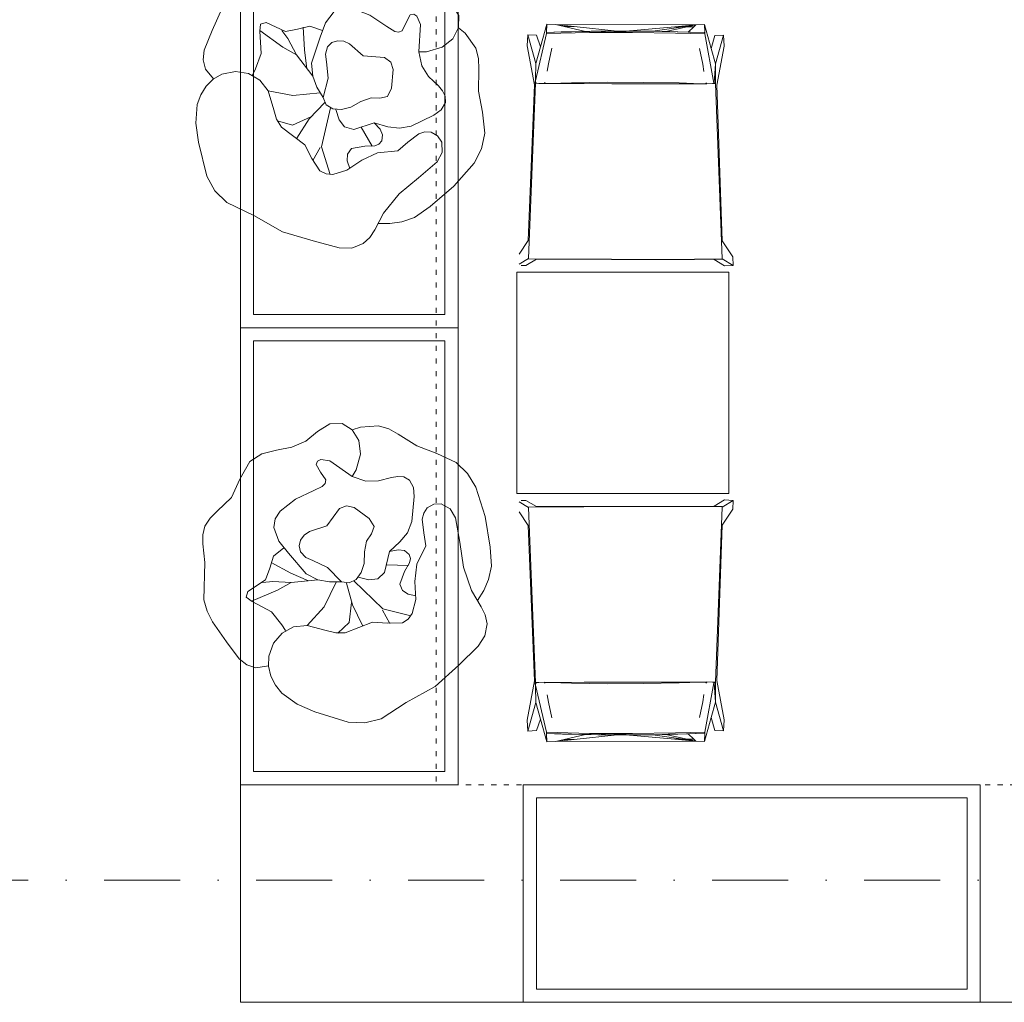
# Model space of a CAD drawing. Header units: centimetres. Extents: x -9388 to 91680, y -1419244 to 50347.
# Tile 15 of 183: x 1744 to 4077, y -706395 to -704067. Entities that reach past the tile are written whole.
import ezdxf
from ezdxf.enums import TextEntityAlignment as Align

# ---------------------------------------------------------------- set-up
doc = ezdxf.new("R2010")
doc.units = ezdxf.units.CM
doc.linetypes.add('ACAD_ISO03W100', pattern=[30, 12, -18])
doc.linetypes.add('Kropki i Kreski', pattern=[360, 180, -90, 0, -90])
doc.layers.add('Osie', color=7, linetype='Continuous')
doc.layers.add('Rzuty - ogródek', color=7, linetype='Continuous')
for name, color, linetype, lineweight in [('Osie_Nr_pióra__1', 7, 'Continuous', 13), ('Osie_Nr_pióra__4', 7, 'Continuous', 13), ('Q_podkład', 8, 'Continuous', 9), ('Rzuty - ogródek_Nr_pióra__101', 7, 'Continuous', 5), ('Rzuty - ogródek_Nr_pióra__161', 7, 'Continuous', 5)]:
    doc.layers.add(name, color=color, linetype=linetype, lineweight=lineweight)
doc.styles.add('GENERATED_STYLE_3', font='calibri.ttf')

# ---------------------------------------------------------------- blocks, each defined once
blk = doc.blocks.new('Drzewo rzut 19')
at = {"layer": 'Rzuty - ogródek_Nr_pióra__101', "color": 8, "linetype": 'Continuous'}
for p, q in [((66.5, 175.7), (84.5, 240.2)), ((89.3, 171.2), (102.5, 191.7)), ((-33.7, 114.2), (-42.8, 173.5)), ((59.7, 139.3), (66.5, 175.7)), ((59.7, 139.3), (89.3, 171.2)), ((77.9, 125.6), (126.9, 146.5)), ((-99.8, 91.4), (-102.7, 128.5)), ((25.5, 85.8), (59.7, 139.3)), ((37.6, 104.7), (77.9, 125.6)), ((-6, 55.8), (-33.7, 114.2)), ((-72.4, 59.5), (-125.4, 71.5)), ((-66.5, 56.9), (-99.8, 91.4)), ((-23.4, 38), (-72.4, 59.5)), ((-124.9, 9.4), (-179.5, -32.3)), ((-127.1, 11.7), (-162.7, 17.7)), ((-30.5, 20.9), (-124.9, 9.4)), ((-49.2, -63), (-82.5, -102.7))]:
    blk.add_line(p, q, dxfattribs=at)
at = {"layer": 'Rzuty - ogródek_Nr_pióra__101', "color": 8, "linetype": 'Continuous', "flags": 128}
for points in [[(-60.2, 304.7), (-45.1, 330.7), (-26.2, 343.5), (-3.6, 348.5), (46.3, 346.7), (104, 342.6), (131.7, 337), (157.7, 326.1), (225.4, 268.9), (262.5, 244.7), (279.3, 231.3), (292.1, 214.5), (299.2, 192.9), (301.3, 169.9), (305.8, 123.3), (327, 80.1), (344.8, 36.2), (340.9, 1.9), (325.9, -30.5), (309, -62.9), (298.9, -97.7), (299.6, -133.6), (295.7, -168.2), (278, -191.1), (251.4, -200.2), (221.6, -196.3), (194.1, -179.7), (171.6, -148), (164.9, -130.9)], [(134.9, 100.9), (134.9, 132.4), (117.7, 157.3), (103, 182.6), (107.6, 232.7), (99.3, 243.9), (83, 239.5), (34.6, 219), (-4.1, 219), (-20.7, 220.9)], [(104.8, -202.2), (118, -172.9), (136.5, -149.2), (164.9, -130.9), (227.3, -113.1), (242.9, -97.8), (244.9, -89.4), (240.7, -81.9), (220.1, -79), (198.4, -77.4), (192.4, -70.5), (191.2, -61.1), (196.1, -39.5), (207.3, 7.3), (208.4, 53.4), (201.4, 73.7), (187.2, 89.7), (154.5, 100.3), (118.1, 100.8), (53.5, 98.6), (25.2, 85.6), (4.2, 67.7), (-13.3, 45.1)], [(104.8, -202.2), (97.4, -215.6), (87.7, -225.4), (73.6, -231.2), (53.6, -227.4), (35.7, -215.6), (-6.7, -174.2), (-20.8, -149.6), (-26.7, -122), (-28.9, -88.6), (-60.1, -48.4), (-61.9, -26.2), (-50.8, -8.4), (-29.8, 7.5)], [(-150.2, -71.3), (-135.1, -59.3), (-120.4, -54.3), (-104.3, -58.9), (-88.4, -86.3), (-79.6, -108.3), (-72.9, -116.5), (-63.3, -120.5), (-49.3, -117.2), (-38.3, -106.8), (-28.9, -88.6)], [(250.8, -200.3), (243.9, -219.6), (219.3, -255.1), (198.5, -269.2), (174.9, -278.8), (125.8, -295.9), (81.9, -321.4), (36.9, -343.8), (-0.5, -348.7), (-38.3, -343.8), (-106.2, -317.6), (-170.1, -281), (-207.5, -254.6), (-227.8, -229.9), (-241, -205), (-250.3, -178.2)]]:
    blk.add_lwpolyline(points, dxfattribs=at)
for points in [[(-17.8, -254.9), (-40.2, -264.3), (-64.9, -260.3), (-115.7, -232.1), (-167.3, -201.8), (-222.8, -182), (-267, -176), (-288, -171.1), (-307.1, -161.5), (-326.2, -139.5), (-335.5, -111.5), (-341.3, -47.6), (-345.9, 27.6), (-332.2, 105.1), (-325.4, 175.7), (-308.9, 211.5), (-282.4, 241), (-213.7, 287.4), (-173.4, 308.4), (-130.2, 320.5), (-105.9, 320.6), (-82.5, 315.6), (-61.1, 305.3), (-42.8, 289.7), (-25.9, 262), (-20.1, 231.1), (-25.7, 200.5), (-42.8, 173.5), (-80.7, 145.6), (-99.2, 131.8), (-113.5, 114.2), (-134, 48.1), (-158.6, 21.5), (-179.5, -6.5), (-181.4, -22.7), (-177.2, -38.4), (-156.8, -65.8), (-121.9, -91), (-93, -120.5), (-72.4, -163.8), (-45.1, -179.7), (-18, -197), (-8.6, -208.7), (-4.1, -223), (-7, -240.5)], [(62.4, -99.7), (105, -88.4), (119.6, -76.9), (124.8, -59.6), (111.4, -10.6), (127, 29.5), (128.5, 44.9), (124.6, 59), (115.8, 70.2), (102.5, 76.3), (84.8, 75), (68.2, 66.8), (33.5, 49.6), (-13.3, 45.1), (-27.1, 32.7), (-30.7, 14.7), (-25.6, -5.4), (-13.3, -23.9), (7.4, -41.7), (24.5, -61.8), (30.2, -81.7), (40.1, -97.5)]]:
    blk.add_lwpolyline(points, close=True, dxfattribs=at)
blk = doc.blocks.new('Standardowy znacznik siatki_3')
at = {"layer": 'Osie_Nr_pióra__4', "linetype": 'Kropki i Kreski'}
blk.add_line((1000, 0), (17990.8, 0), dxfattribs=at)
at = {"layer": 'Osie_Nr_pióra__1', "style": 'GENERATED_STYLE_3'}
for tag, p in [('AC_MarkerText_1_0', (-125, 5.7)), ('AC_MarkerText_1_1', (19115.8, 5.7))]:
    blk.add_attdef(tag, text='', height=100, rotation=360, dxfattribs=at).set_placement(p, align=Align.MIDDLE_CENTER)
blk = doc.blocks.new('PAB.01_RZUT PRZYZIEMIA')
at = {"layer": 'Rzuty - ogródek_Nr_pióra__161', "color": 8, "linetype": 'Continuous'}
for p, q in [((32992.7, -704078.3), (32978, -704131.6)), ((32992.1, -704097.5), (32992.7, -704078.3)), ((32992.7, -704078.3), (32992.7, -704078.3)), ((32992.7, -704078.3), (33013.4, -704078.9)), ((33033.8, -704083.6), (33013.4, -704078.9)), ((33013.4, -704078.9), (33057.9, -704083.6)), ((33013.4, -704078.9), (33346.4, -704079.5)), ((33346.4, -704079.5), (33296.1, -704084)), ((33346.4, -704079.5), (33316.1, -704084.1)), ((33326, -704084.1), (33346.4, -704079.5)), ((33346.4, -704079.5), (33341.5, -704084.1)), ((33346.4, -704079.5), (33367, -704078.9)), ((33382.5, -704135.5), (33367, -704078.9)), ((33367, -704078.9), (33367.6, -704098.1)), ((32947.8, -704103.2), (32946.6, -704129)), ((32947.8, -704103.2), (32968.4, -704104.3)), ((32967, -704171.1), (32947.8, -704103.2)), ((32966.5, -704212), (32992, -704100.5)), ((32992, -704099), (32992.1, -704097.5)), ((32992, -704100.5), (33094, -704097.9)), ((32992, -704100.5), (32992, -704099)), ((32992.1, -704097.5), (33030.5, -704096.3)), ((32992.1, -704097.5), (33026.8, -704096.5)), ((33030.5, -704096.3), (33026.8, -704096.5)), ((33030.5, -704096.3), (33050.9, -704095.9)), ((33033.5, -704096.4), (33030.5, -704096.3)), ((33030.5, -704096.3), (33031.6, -704096.4)), ((33084.8, -704095.1), (33033.8, -704083.6)), ((33057.9, -704083.6), (33033.8, -704083.6)), ((33051, -704095.9), (33050.9, -704095.9)), ((33051.3, -704095.9), (33051.1, -704095.9)), ((33051.3, -704095.9), (33051.3, -704095.9)), ((33051.4, -704095.9), (33051.3, -704095.9)), ((33051.6, -704095.9), (33051.4, -704095.9)), ((33094.8, -704095.1), (33051.6, -704095.9)), ((33057.9, -704083.6), (33160.1, -704094.4)), ((33076.1, -704095.2), (33084.8, -704095.1)), ((33085, -704095.1), (33084.8, -704095.1)), ((33090.5, -704095.1), (33085, -704095.1)), ((33090.5, -704095.1), (33114.8, -704094.7)), ((33098.3, -704095), (33090.5, -704095.1)), ((33094, -704097.9), (33137.3, -704097.7)), ((33094.8, -704095.1), (33098.3, -704095)), ((33098.4, -704095), (33114.8, -704094.7)), ((33113.8, -704094.8), (33098.4, -704095)), ((33114.8, -704094.7), (33113.8, -704094.8)), ((33113.8, -704094.8), (33115.8, -704094.8)), ((33114.8, -704094.7), (33133.7, -704094.6)), ((33115.8, -704094.8), (33114.8, -704094.7)), ((33115.8, -704094.8), (33133.7, -704094.6)), ((33116.6, -704094.9), (33115.8, -704094.8)), ((33116.6, -704094.9), (33140.6, -704094.6)), ((33137.3, -704097.7), (33116.6, -704094.9)), ((33116.7, -704094.9), (33179.5, -704094.5)), ((33133.7, -704094.6), (33154.7, -704094.4)), ((33133.7, -704094.6), (33179.8, -704094.5)), ((33137.3, -704097.7), (33195.5, -704094.6)), ((33137.3, -704097.7), (33196.1, -704097.4)), ((33141.8, -704094.6), (33140.6, -704094.6)), ((33179.3, -704094.5), (33141.8, -704094.6)), ((33158.7, -704094.4), (33154.7, -704094.4)), ((33158.7, -704094.4), (33160.1, -704094.4)), ((33160.1, -704094.4), (33179.3, -704094.5)), ((33179.3, -704094.5), (33179.8, -704094.5)), ((33179.8, -704094.5), (33179.9, -704094.5)), ((33296.1, -704084), (33179.9, -704094.5)), ((33179.9, -704094.5), (33180.4, -704094.5)), ((33181, -704094.5), (33180.4, -704094.5)), ((33181.1, -704094.5), (33181, -704094.5)), ((33182.9, -704094.5), (33181.1, -704094.5)), ((33198.1, -704094.5), (33181.1, -704094.5)), ((33182.9, -704094.5), (33198.1, -704094.5)), ((33195.5, -704094.6), (33182.9, -704094.5)), ((33182.9, -704094.5), (33196.7, -704094.6)), ((33195.5, -704094.6), (33196.7, -704094.6)), ((33196.1, -704097.4), (33298.2, -704099)), ((33196.7, -704094.6), (33199.1, -704094.4)), ((33217.8, -704094.7), (33196.7, -704094.6)), ((33198.1, -704094.5), (33199.1, -704094.4)), ((33199.1, -704094.4), (33199, -704094.6)), ((33199.1, -704094.4), (33217.8, -704094.7)), ((33217.9, -704094.7), (33217.8, -704094.7)), ((33217.9, -704094.7), (33221.2, -704094.7)), ((33221.2, -704094.7), (33266.6, -704095.4)), ((33221.2, -704094.7), (33244.1, -704094.9)), ((33316.1, -704084.1), (33244.1, -704094.9)), ((33244.1, -704094.9), (33266.6, -704095.4)), ((33266.8, -704095.4), (33266.6, -704095.4)), ((33267.4, -704095.4), (33266.8, -704095.4)), ((33267.4, -704095.4), (33274.9, -704095.6)), ((33267.4, -704095.4), (33275.2, -704095.5)), ((33274.9, -704095.6), (33275.2, -704095.5)), ((33274.9, -704095.6), (33280.8, -704095.7)), ((33275.2, -704095.5), (33326, -704084.1)), ((33275.2, -704095.5), (33283.4, -704095.6)), ((33280.8, -704095.7), (33281.2, -704095.7)), ((33281.2, -704095.7), (33283.4, -704095.6)), ((33281.2, -704095.7), (33283.4, -704095.7)), ((33283.4, -704095.6), (33302, -704096.2)), ((33283.4, -704095.6), (33284.1, -704095.8)), ((33284.4, -704095.8), (33283.4, -704095.6)), ((33283.9, -704095.8), (33283.4, -704095.7)), ((33283.4, -704095.7), (33283.4, -704095.7)), ((33284.5, -704095.8), (33284.4, -704095.8)), ((33284.5, -704095.8), (33302, -704096.2)), ((33316.1, -704084.1), (33296.1, -704084)), ((33298.2, -704099), (33367.7, -704101.2)), ((33302.3, -704096.2), (33302, -704096.2)), ((33303, -704096.2), (33302.3, -704096.2)), ((33303.8, -704096.2), (33303, -704096.2)), ((33303.8, -704096.2), (33328.1, -704096.8)), ((33303.8, -704096.2), (33365.7, -704098.1)), ((33341.5, -704084.1), (33326, -704084.1)), ((33341.5, -704084.1), (33328.1, -704096.8)), ((33328.1, -704096.8), (33365.7, -704098.1)), ((33365.7, -704098.1), (33366.2, -704098.1)), ((33366.8, -704098.1), (33366.2, -704098.1)), ((33366.8, -704098.1), (33367.2, -704098.1)), ((33367.6, -704098.1), (33367.2, -704098.1)), ((33367.6, -704098.1), (33367.6, -704099.6)), ((33367.6, -704099.6), (33367.7, -704101.2)), ((33367.7, -704101.2), (33389.1, -704217.8)), ((32968.4, -704104.3), (32978, -704131.6)), ((33382.5, -704135.5), (33391.2, -704105.1)), ((33391.2, -704105.1), (33411.8, -704104)), ((33411.8, -704104), (33392.4, -704171.9)), ((33412.9, -704129.8), (33411.8, -704104)), ((32946.6, -704129), (32963.5, -704222.1)), ((32978, -704131.6), (32967, -704171.1)), ((33004.7, -704134.6), (32996.8, -704172.2)), ((33354.8, -704135.4), (33362.6, -704172.8)), ((33392.4, -704171.9), (33382.5, -704135.5)), ((33395.7, -704222.8), (33412.9, -704129.8)), ((32967, -704171.1), (32966.5, -704209.5)), ((32996.8, -704172.2), (32994.2, -704189.6)), ((33364.8, -704189.8), (33362.6, -704172.8)), ((33389.4, -704217.4), (33392.4, -704171.9)), ((33392.8, -704219.1), (33392.4, -704171.9)), ((32966.5, -704218.2), (32949.5, -704633.3)), ((32963.5, -704222.1), (32966.4, -704218.3)), ((32966.5, -704209.5), (32965.3, -704217.1)), ((32965.3, -704217.1), (32966.5, -704212)), ((32966.4, -704218.3), (32965.3, -704217.1)), ((32966.4, -704217.1), (32966.5, -704212)), ((32966.4, -704218.3), (32966.4, -704217.1)), ((32968.5, -704217.1), (32966.4, -704217.1)), ((32966.5, -704218.2), (32966.4, -704218.3)), ((32973.8, -704218.3), (32966.5, -704218.2)), ((32987.1, -704219), (32973.8, -704218.3)), ((32987.1, -704218.4), (32986.8, -704218.7)), ((32986.8, -704218.7), (32987.1, -704219)), ((32988.2, -704217.4), (32987.1, -704218.4)), ((32987.1, -704218.4), (32989.5, -704217.4)), ((32987.1, -704218.4), (32987.5, -704218.4)), ((32987.1, -704219), (32987.1, -704218.4)), ((32989.4, -704217.5), (32987.5, -704218.4)), ((32987.5, -704218.4), (32988.3, -704218.4)), ((32989.2, -704216.6), (32988.2, -704217.4)), ((32988.3, -704218.4), (33000.9, -704218.5)), ((33000.9, -704218.5), (33051.8, -704216.9)), ((33000.9, -704218.5), (33015.6, -704218.6)), ((33015.6, -704218.6), (33081.2, -704219)), ((33051.8, -704216.9), (33136.8, -704215.7)), ((33081.2, -704219), (33146.8, -704219.3)), ((33136.8, -704215.7), (33221.9, -704215.9)), ((33146.8, -704219.3), (33212.4, -704219.4)), ((33212.4, -704219.4), (33278.1, -704219.4)), ((33221.9, -704215.9), (33307, -704217.4)), ((33278.1, -704219.4), (33343.6, -704219.2)), ((33307, -704217.4), (33357.9, -704219.1)), ((33343.6, -704219.2), (33357.9, -704219.1)), ((33357.9, -704219.1), (33371.1, -704219.1)), ((33371.1, -704219.1), (33369.4, -704218.2)), ((33369.8, -704217.3), (33370.9, -704218.1)), ((33370.9, -704218.1), (33372.2, -704219.1)), ((33371.1, -704219.1), (33372.2, -704219.1)), ((33385.4, -704219), (33372.2, -704219.7)), ((33372.4, -704219.4), (33372.2, -704219.1)), ((33372.2, -704219.1), (33372.2, -704219.4)), ((33372.2, -704219.4), (33372.2, -704219.7)), ((33392.6, -704219), (33385.4, -704219)), ((33389.4, -704217.4), (33392.6, -704219)), ((33392.7, -704219), (33392.6, -704219)), ((33392.7, -704219), (33408.3, -704634.1)), ((33392.8, -704219.1), (33392.7, -704219)), ((32963.5, -704222.1), (32949.1, -704590.8)), ((33408.8, -704591.6), (33395.7, -704222.8)), ((32949.1, -704590.8), (32927.5, -704623.2)), ((33433.9, -704629.5), (33408.8, -704591.6)), ((32949.3, -704633.4), (32927.8, -704646.3)), ((32968.5, -704635.2), (32943.6, -704650.1)), ((32949.3, -704634.2), (32949.3, -704633.4)), ((32949.5, -704634), (32949.3, -704634.2)), ((33014.8, -704634.8), (32949.3, -704634.2)), ((32949.5, -704634), (32949.5, -704633.3)), ((33014.9, -704634.6), (32949.5, -704634)), ((33389.3, -704635.9), (32968.5, -704635.2)), ((33080.4, -704635.2), (33014.8, -704634.8)), ((33080.4, -704635), (33014.9, -704634.6)), ((33146.1, -704635.2), (33080.4, -704635)), ((33146, -704635.5), (33080.4, -704635.2)), ((33211.7, -704635.6), (33146, -704635.5)), ((33211.7, -704635.3), (33146.1, -704635.2)), ((33277.3, -704635.3), (33211.7, -704635.3)), ((33277.4, -704635.6), (33211.7, -704635.6)), ((33342.9, -704635.1), (33277.3, -704635.3)), ((33343, -704635.4), (33277.4, -704635.6)), ((33408.3, -704634.8), (33342.9, -704635.1)), ((33408.5, -704635), (33343, -704635.4)), ((33414.1, -704650.9), (33389.3, -704635.9)), ((33408.3, -704634.1), (33408.3, -704634.8)), ((33408.3, -704634.8), (33408.5, -704635)), ((33408.5, -704634.2), (33408.5, -704635)), ((33434.7, -704650.1), (33408.5, -704634.2)), ((33434.7, -704650.1), (33433.9, -704629.5)), ((32932.5, -704649.6), (32943.6, -704650.1)), ((32932.6, -704650.1), (32932.5, -704649.6)), ((33414.1, -704650.9), (33434.7, -704650.1)), ((32922.1, -705190.4), (32922.1, -704665.9)), ((33424.3, -704665.9), (32922.1, -704665.9)), ((33424.3, -705190.4), (33424.3, -704665.9)), ((32922.1, -705190.4), (33424.3, -705190.4)), ((32949.3, -705222.8), (32927.8, -705209.9)), ((32932.6, -705206.2), (32932.5, -705206.7)), ((32932.5, -705206.7), (32943.6, -705206.2)), ((32968.5, -705221.1), (32943.6, -705206.2)), ((33014.8, -705221.5), (32949.3, -705222)), ((32949.3, -705222), (32949.3, -705222.8)), ((32949.5, -705222.3), (32949.3, -705222)), ((33014.9, -705221.7), (32949.5, -705222.3)), ((32949.5, -705222.3), (32949.5, -705222.9)), ((32966.5, -705638.1), (32949.5, -705222.9)), ((33389.3, -705220.3), (32968.5, -705221.1)), ((33080.4, -705221.1), (33014.8, -705221.5)), ((33080.4, -705221.3), (33014.9, -705221.7)), ((33146, -705220.8), (33080.4, -705221.1)), ((33146.1, -705221), (33080.4, -705221.3)), ((33211.7, -705220.7), (33146, -705220.8)), ((33211.7, -705220.9), (33146.1, -705221)), ((33277.4, -705220.7), (33211.7, -705220.7)), ((33277.3, -705221), (33211.7, -705220.9)), ((33342.9, -705221.1), (33277.3, -705221)), ((33343, -705220.9), (33277.4, -705220.7)), ((33408.3, -705221.5), (33342.9, -705221.1)), ((33408.5, -705221.2), (33343, -705220.9)), ((33414.1, -705205.4), (33389.3, -705220.3)), ((33392.7, -705637.3), (33408.3, -705222.1)), ((33408.3, -705221.5), (33408.5, -705221.2)), ((33408.3, -705222.1), (33408.3, -705221.5)), ((33434.7, -705206.2), (33408.5, -705222)), ((33408.5, -705222), (33408.5, -705221.2)), ((33414.1, -705205.4), (33434.7, -705206.2)), ((33434.7, -705206.2), (33433.9, -705226.8)), ((32949.1, -705265.5), (32927.5, -705233.1)), ((33433.9, -705226.8), (33408.8, -705264.7)), ((32963.5, -705634.2), (32949.1, -705265.5)), ((33408.8, -705264.7), (33395.7, -705633.4)), ((32946.6, -705727.3), (32963.5, -705634.2)), ((32963.5, -705634.2), (32966.4, -705638)), ((32966.4, -705638), (32965.3, -705639.2)), ((32965.3, -705639.2), (32966.5, -705644.3)), ((32966.5, -705646.7), (32965.3, -705639.2)), ((32966.4, -705638), (32966.4, -705639.2)), ((32966.5, -705638.1), (32966.4, -705638)), ((32966.4, -705639.2), (32966.5, -705644.3)), ((32968.5, -705639.2), (32966.4, -705639.2)), ((32973.8, -705638), (32966.5, -705638.1)), ((32987.1, -705637.3), (32973.8, -705638)), ((32986.8, -705637.5), (32987.1, -705637.3)), ((32987.1, -705637.9), (32986.8, -705637.5)), ((32987.1, -705637.3), (32987.1, -705637.9)), ((32987.1, -705637.9), (32987.5, -705637.9)), ((32988.2, -705638.9), (32987.1, -705637.9)), ((32987.1, -705637.9), (32989.5, -705638.9)), ((32987.5, -705637.9), (32988.3, -705637.9)), ((32989.4, -705638.8), (32987.5, -705637.9)), ((32989.2, -705639.7), (32988.2, -705638.9)), ((32988.3, -705637.9), (33000.9, -705637.8)), ((33000.9, -705637.8), (33015.6, -705637.7)), ((33000.9, -705637.8), (33051.8, -705639.3)), ((33015.6, -705637.7), (33081.2, -705637.3)), ((33051.8, -705639.3), (33136.8, -705640.6)), ((33081.2, -705637.3), (33146.8, -705637)), ((33136.8, -705640.6), (33221.9, -705640.4)), ((33146.8, -705637), (33212.4, -705636.9)), ((33212.4, -705636.9), (33278.1, -705636.9)), ((33221.9, -705640.4), (33307, -705638.9)), ((33278.1, -705636.9), (33343.6, -705637.1)), ((33307, -705638.9), (33357.9, -705637.2)), ((33343.6, -705637.1), (33357.9, -705637.2)), ((33357.9, -705637.2), (33371.1, -705637.2)), ((33367.7, -705755.1), (33389.1, -705638.4)), ((33371.1, -705637.2), (33369.4, -705638.1)), ((33369.8, -705639), (33370.9, -705638.2)), ((33370.9, -705638.2), (33372.2, -705637.2)), ((33371.1, -705637.2), (33372.2, -705637.2)), ((33372.2, -705636.9), (33372.2, -705636.6)), ((33385.4, -705637.3), (33372.2, -705636.6)), ((33372.2, -705637.2), (33372.2, -705636.9)), ((33372.4, -705636.9), (33372.2, -705637.2)), ((33392.6, -705637.3), (33385.4, -705637.3)), ((33389.4, -705638.9), (33392.6, -705637.3)), ((33389.4, -705638.9), (33392.4, -705684.4)), ((33392.8, -705637.2), (33392.4, -705684.4)), ((33392.7, -705637.3), (33392.6, -705637.3)), ((33392.8, -705637.2), (33392.7, -705637.3)), ((33395.7, -705633.4), (33412.9, -705726.5)), ((32966.5, -705644.3), (32992, -705755.8)), ((32967, -705685.2), (32966.5, -705646.7)), ((32996.8, -705684.1), (32994.2, -705666.7)), ((33364.8, -705666.5), (33362.6, -705683.5)), ((32967, -705685.2), (32947.8, -705753)), ((32978, -705724.7), (32967, -705685.2)), ((33004.7, -705721.6), (32996.8, -705684.1)), ((33354.8, -705720.9), (33362.6, -705683.5)), ((33392.4, -705684.4), (33382.5, -705720.7)), ((33411.8, -705752.2), (33392.4, -705684.4)), ((32947.8, -705753), (32946.6, -705727.3)), ((32968.4, -705751.9), (32978, -705724.7)), ((32992.7, -705778), (32978, -705724.7)), ((33382.5, -705720.7), (33367, -705777.3)), ((33382.5, -705720.7), (33391.2, -705751.2)), ((33412.9, -705726.5), (33411.8, -705752.2)), ((32947.8, -705753), (32968.4, -705751.9)), ((32992, -705755.8), (33094, -705758.3)), ((32992, -705755.8), (32992, -705757.3)), ((32992, -705757.3), (32992.1, -705758.8)), ((32992.1, -705758.8), (32992.7, -705778)), ((32992.1, -705758.8), (33026.8, -705759.7)), ((32992.1, -705758.8), (33030.5, -705760)), ((33030.5, -705760), (33026.8, -705759.7)), ((33033.5, -705759.9), (33030.5, -705760)), ((33030.5, -705760), (33031.6, -705759.9)), ((33030.5, -705760), (33050.9, -705760.4)), ((33051, -705760.4), (33050.9, -705760.4)), ((33051.3, -705760.4), (33051.1, -705760.4)), ((33051.3, -705760.4), (33051.3, -705760.4)), ((33051.4, -705760.4), (33051.3, -705760.4)), ((33051.6, -705760.4), (33051.4, -705760.4)), ((33094.8, -705761.2), (33051.6, -705760.4)), ((33094, -705758.3), (33137.3, -705758.5)), ((33137.3, -705758.5), (33116.6, -705761.4)), ((33137.3, -705758.5), (33195.5, -705761.6)), ((33137.3, -705758.5), (33196.1, -705758.8)), ((33196.1, -705758.8), (33298.2, -705757.3)), ((33283.4, -705760.7), (33302, -705760.1)), ((33283.4, -705760.7), (33284.1, -705760.5)), ((33283.9, -705760.5), (33283.4, -705760.5)), ((33284.4, -705760.5), (33283.4, -705760.7)), ((33284.5, -705760.5), (33284.4, -705760.5)), ((33284.5, -705760.5), (33302, -705760.1)), ((33298.2, -705757.3), (33367.7, -705755.1)), ((33302.3, -705760.1), (33302, -705760.1)), ((33303, -705760.1), (33302.3, -705760.1)), ((33303.8, -705760.1), (33303, -705760.1)), ((33303.8, -705760.1), (33365.7, -705758.2)), ((33303.8, -705760.1), (33328.1, -705759.5)), ((33328.1, -705759.5), (33365.7, -705758.2)), ((33341.5, -705772.2), (33328.1, -705759.5)), ((33365.7, -705758.2), (33366.2, -705758.2)), ((33366.8, -705758.2), (33366.2, -705758.2)), ((33366.8, -705758.2), (33367.2, -705758.1)), ((33367, -705777.3), (33367.6, -705758.1)), ((33367.6, -705758.1), (33367.2, -705758.1)), ((33367.6, -705756.6), (33367.7, -705755.1)), ((33367.6, -705758.1), (33367.6, -705756.6)), ((33391.2, -705751.2), (33411.8, -705752.2)), ((32992.7, -705778), (33013.4, -705777.3)), ((32992.7, -705778), (32992.7, -705778)), ((33033.8, -705772.7), (33013.4, -705777.3)), ((33013.4, -705777.3), (33057.9, -705772.7)), ((33013.4, -705777.3), (33346.4, -705776.7)), ((33084.8, -705761.1), (33033.8, -705772.7)), ((33057.9, -705772.7), (33033.8, -705772.7)), ((33057.9, -705772.7), (33160.1, -705761.9)), ((33076.1, -705761.1), (33084.8, -705761.1)), ((33085, -705761.1), (33084.8, -705761.1)), ((33090.5, -705761.2), (33085, -705761.1)), ((33098.3, -705761.3), (33090.5, -705761.2)), ((33090.5, -705761.2), (33114.8, -705761.6)), ((33094.8, -705761.2), (33098.3, -705761.3)), ((33113.8, -705761.4), (33098.4, -705761.3)), ((33098.4, -705761.3), (33114.8, -705761.6)), ((33114.8, -705761.6), (33113.8, -705761.4)), ((33113.8, -705761.4), (33115.8, -705761.5)), ((33115.8, -705761.5), (33114.8, -705761.6)), ((33114.8, -705761.6), (33133.7, -705761.6)), ((33116.6, -705761.4), (33115.8, -705761.5)), ((33115.8, -705761.5), (33133.7, -705761.6)), ((33116.6, -705761.4), (33140.6, -705761.7)), ((33116.7, -705761.3), (33179.5, -705761.8)), ((33133.7, -705761.6), (33179.8, -705761.8)), ((33133.7, -705761.6), (33154.7, -705761.9)), ((33141.8, -705761.7), (33140.6, -705761.7)), ((33179.3, -705761.8), (33141.8, -705761.7)), ((33158.7, -705761.9), (33154.7, -705761.9)), ((33158.7, -705761.9), (33160.1, -705761.9)), ((33160.1, -705761.9), (33179.3, -705761.8)), ((33179.3, -705761.8), (33179.8, -705761.8)), ((33179.8, -705761.8), (33179.9, -705761.8)), ((33296.1, -705772.2), (33179.9, -705761.8)), ((33179.9, -705761.8), (33180.4, -705761.8)), ((33181, -705761.8), (33180.4, -705761.8)), ((33181.1, -705761.8), (33181, -705761.8)), ((33182.9, -705761.8), (33181.1, -705761.8)), ((33198.1, -705761.8), (33181.1, -705761.8)), ((33195.5, -705761.6), (33182.9, -705761.8)), ((33182.9, -705761.8), (33196.7, -705761.7)), ((33182.9, -705761.8), (33198.1, -705761.8)), ((33195.5, -705761.6), (33196.7, -705761.7)), ((33217.8, -705761.6), (33196.7, -705761.7)), ((33196.7, -705761.7), (33199.1, -705761.8)), ((33198.1, -705761.8), (33199.1, -705761.8)), ((33199.1, -705761.8), (33199, -705761.7)), ((33199.1, -705761.8), (33217.8, -705761.6)), ((33217.9, -705761.6), (33217.8, -705761.6)), ((33217.9, -705761.6), (33221.2, -705761.5)), ((33221.2, -705761.5), (33266.6, -705760.9)), ((33221.2, -705761.5), (33244.1, -705761.4)), ((33244.1, -705761.4), (33266.6, -705760.9)), ((33316.1, -705772.2), (33244.1, -705761.4)), ((33266.8, -705760.9), (33266.6, -705760.9)), ((33267.4, -705760.9), (33266.8, -705760.9)), ((33267.4, -705760.9), (33274.9, -705760.7)), ((33267.4, -705760.9), (33275.2, -705760.8)), ((33274.9, -705760.7), (33280.8, -705760.6)), ((33274.9, -705760.7), (33275.2, -705760.8)), ((33275.2, -705760.8), (33283.4, -705760.7)), ((33275.2, -705760.8), (33326, -705772.2)), ((33280.8, -705760.6), (33281.2, -705760.6)), ((33281.2, -705760.6), (33283.4, -705760.5)), ((33281.2, -705760.6), (33283.4, -705760.7)), ((33283.4, -705760.5), (33283.4, -705760.5)), ((33346.4, -705776.7), (33296.1, -705772.2)), ((33316.1, -705772.2), (33296.1, -705772.2)), ((33346.4, -705776.7), (33316.1, -705772.2)), ((33326, -705772.2), (33346.4, -705776.7)), ((33341.5, -705772.2), (33326, -705772.2)), ((33346.4, -705776.7), (33341.5, -705772.2)), ((33346.4, -705776.7), (33367, -705777.3))]:
    blk.add_line(p, q, dxfattribs=at)
at = {"layer": 'Rzuty - ogródek_Nr_pióra__161', "color": 8, "linetype": 'Continuous', "flags": 128}
for points in [[(32267, -701549), (35309, -701549), (35309, -706395.5), (32267, -706395.5)], [(32267, -704797.2), (32267, -703714.4), (32782.6, -703714.4), (32782.6, -704797.2)], [(32298, -704766.2), (32298, -703745.4), (32751.7, -703745.4), (32751.7, -704766.2)], [(32267, -705879.9), (32267, -704797.2), (32782.6, -704797.2), (32782.6, -705879.9)], [(32298, -705849), (32298, -704828.1), (32751.7, -704828.1), (32751.7, -705849)], [(32937.3, -705879.9), (34020, -705879.9), (34020, -706395.5), (32937.3, -706395.5)], [(32968.2, -705910.8), (33989.1, -705910.8), (33989.1, -706364.6), (32968.2, -706364.6)]]:
    blk.add_lwpolyline(points, close=True, dxfattribs=at)
at = {"layer": 'Rzuty - ogródek_Nr_pióra__161', "color": 8, "linetype": 'ACAD_ISO03W100', "flags": 128}
blk.add_lwpolyline([(35309, -705879.9), (35309, -701549), (32731.1, -701549), (32731.1, -705879.9)], close=True, dxfattribs=at)
at = {"layer": 'Rzuty - ogródek_Nr_pióra__161', "color": 8, "linetype": 'Continuous', "flags": 128}
blk.add_lwpolyline([(32782.6, -705879.9), (32782.6, -701600.5), (35309, -701600.5)], dxfattribs=at)
at = {"layer": 'Osie', "color": 8, "linetype": 'Continuous', "zscale": 1000, "rotation": 359.999997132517}
blk.add_blockref('Standardowy znacznik siatki_3', (30584.3, -706106.3), dxfattribs=at)
at = {"layer": 'Rzuty - ogródek', "color": 8, "linetype": 'Continuous', "lineweight": 5, "zscale": 1000}
for p, rotation in [((32510.3, -704254.4), 70.15267132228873), ((32533.2, -705360.4), 128.8086731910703)]:
    blk.add_blockref('Drzewo rzut 19', p, dxfattribs=dict(at, rotation=rotation))

msp = doc.modelspace()

# ---------------------------------------------------------------- block references
at = {"layer": 'Q_podkład'}
msp.add_blockref('PAB.01_RZUT PRZYZIEMIA', (-30000, 0), dxfattribs=at)

doc.saveas('drawing.dxf')
